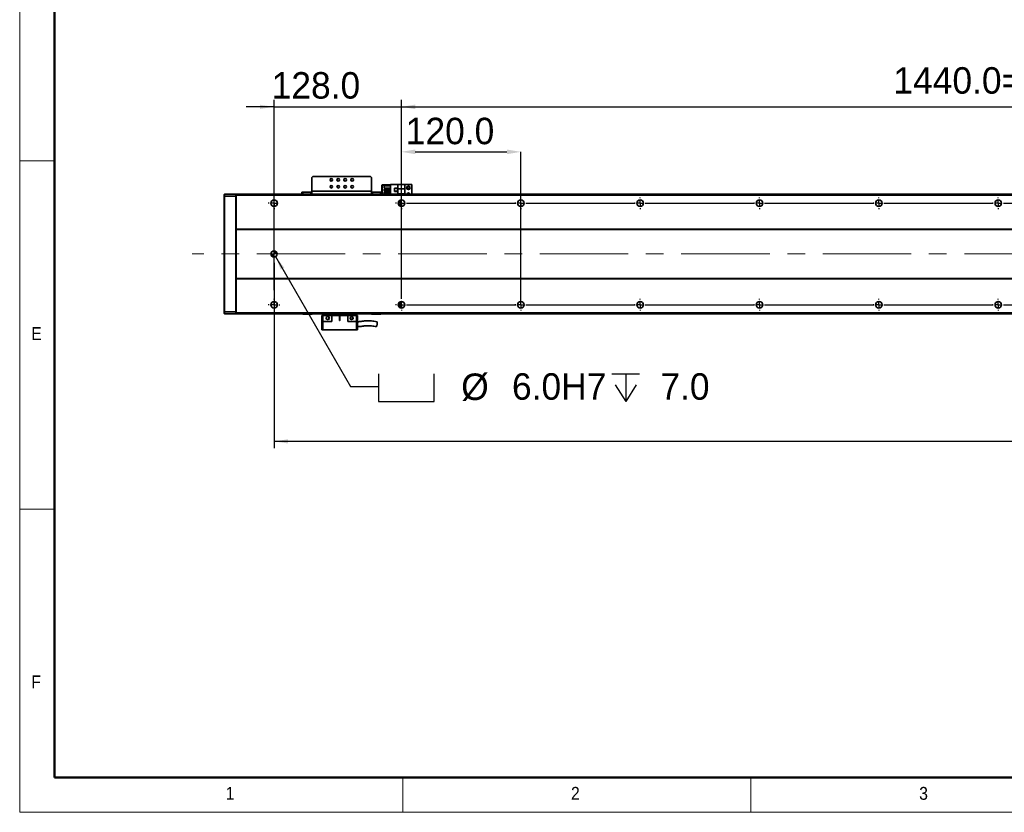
# Model space of a CAD drawing. Header units: millimetres. Extents: x 35 to 2905, y 35 to 2044.
# Tile 1 of 11: x 35 to 1025, y 35 to 831. Entities that reach past the tile are written whole.
import ezdxf

# ---------------------------------------------------------------- set-up
doc = ezdxf.new("R2010")
doc.units = ezdxf.units.MM
doc.header["$LTSCALE"] = 7
doc.header["$PDSIZE"] = -1
doc.linetypes.add('CENTERX2', pattern=[20.32, 12.7, -2.54, 2.54, -2.54])
doc.layers.add('黑色实线', color=7, linetype='Continuous')
doc.styles.add('SLDTEXTSTYLE1', font='Gothic.ttf', dxfattribs={"width": 0.913})
doc.styles.add('SLDTEXTSTYLE8', font='txt')
doc.dimstyles.new('SLDDIMSTYLE0', dxfattribs={"dimtxt": 26.6, "dimasz": 14, "dimexe": 0, "dimexo": 0.0625, "dimgap": 6.65, "dimtad": 2, "dimdec": 1, "dimrnd": 1e-09, "dimzin": 4, "dimdsep": 46, "dimtxsty": 'SLDTEXTSTYLE8', "dimsah": 1, "dimcen": 0.09, "dimadec": 0, "dimazin": 1, "dimtfac": 1, "dimtdec": 1, "dimtmove": 0, "dimatfit": 0, "dimfxl": 0, "dimfrac": 2, "dimtolj": 1, "dimtzin": 12, "dimarcsym": 0})
doc.dimstyles.new('SLDDIMSTYLE4', dxfattribs={"dimtxt": 26.6, "dimasz": 14, "dimexe": 0, "dimexo": 0.0625, "dimgap": 6.65, "dimtad": 0, "dimtih": 1, "dimtoh": 1, "dimdec": 1, "dimrnd": 1e-09, "dimzin": 4, "dimdsep": 46, "dimtxsty": 'SLDTEXTSTYLE8', "dimsah": 1, "dimcen": 0, "dimadec": 0, "dimazin": 1, "dimtfac": 1, "dimtdec": 1, "dimtofl": 0, "dimtmove": 0, "dimatfit": 3, "dimfxl": 0, "dimfrac": 2, "dimtolj": 1, "dimtzin": 12, "dimarcsym": 0})
doc.dimstyles.new('SLDDIMSTYLE5', dxfattribs={"dimtxt": 26.6, "dimasz": 14, "dimexe": 0, "dimexo": 0.0625, "dimgap": 6.65, "dimtad": 2, "dimdec": 1, "dimrnd": 1e-09, "dimzin": 4, "dimdsep": 46, "dimtxsty": 'SLDTEXTSTYLE8', "dimsah": 1, "dimcen": 0.09, "dimadec": 0, "dimazin": 1, "dimtfac": 1, "dimtdec": 1, "dimtofl": 0, "dimtmove": 0, "dimatfit": 3, "dimfxl": 0, "dimfrac": 2, "dimtolj": 1, "dimtzin": 12, "dimarcsym": 0})

# ---------------------------------------------------------------- blocks, each defined once
blk = doc.blocks.new('SW_SYMBOL_HOLE_SPOT')
at = {"layer": '黑色实线', "color": 0}
for p, q in [((0, 6125), (0, 525)), ((11200, 525), (11200, 6125)), ((0, 525), (11200, 525))]:
    blk.add_line(p, q, dxfattribs=at)
blk = doc.blocks.new('SW_SYMBOL_HOLE_DEPTH')
at = {"layer": '黑色实线', "color": 0}
for p, q in [((0, 6125), (5600, 6125)), ((2800, 6125), (2800, 525)), ((700, 3885), (2800, 525)), ((4900, 3885), (2800, 525))]:
    blk.add_line(p, q, dxfattribs=at)
blk = doc.blocks.new('_D_25')
at = {"layer": '黑色实线'}
for p, q in [((292.18, 593.4), (367.62, 462.74)), ((367.62, 462.74), (395.62, 462.74))]:
    blk.add_line(p, q, dxfattribs=at)
blk.add_solid([(292.18, 593.4), (297.37, 580.22), (301, 582.32)], dxfattribs=at)
at = {"layer": '黑色实线', "xscale": 0.004985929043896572, "yscale": 0.004985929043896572, "zscale": 0.004985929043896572}
for name, p in [('SW_SYMBOL_HOLE_SPOT', (395.62, 445.13)), ('SW_SYMBOL_HOLE_DEPTH', (630.18, 445.13))]:
    blk.add_blockref(name, p, dxfattribs=at)
at = {"layer": '黑色实线', "char_height": 26.6, "attachment_point": 1, "style": 'SLDTEXTSTYLE8'}
for s, insert in [('%%c', (478.84, 475.88)), (' 6.0H7 ', (519.94, 476.14)), (' 7.0', (669.12, 476.14))]:
    blk.add_mtext(s, dxfattribs=dict(at, insert=insert))
blk = doc.blocks.new('_D_26')
at = {"layer": 'Defpoints', "color": 0}
for p in [(1858.68, 743.8), (418.68, 550.84), (1858.68, 550.84)]:
    blk.add_point(p, dxfattribs=at)
at = {"layer": '黑色实线', "color": 0, "lineweight": -2}
for p, q in [((418.68, 550.9), (418.68, 743.8)), ((432.68, 743.8), (1844.68, 743.8)), ((1858.68, 550.9), (1858.68, 743.8))]:
    blk.add_line(p, q, dxfattribs=at)
at = {"layer": '黑色实线', "color": 0}
for points in [[(432.68, 746.13), (432.68, 741.46), (418.68, 743.8)], [(1844.68, 746.13), (1844.68, 741.46), (1858.68, 743.8)]]:
    blk.add_solid(points, dxfattribs=at)
at = {"layer": '黑色实线', "color": 0, "insert": (1142.31, 783.66), "char_height": 26.6, "attachment_point": 2, "style": 'SLDTEXTSTYLE8'}
blk.add_mtext('\\A1;1440.0=12×120.0（PITCH）', dxfattribs=at)
blk = doc.blocks.new('_D_27')
at = {"layer": '黑色实线'}
for p, q in [((290.68, 743.8), (262.68, 743.8)), ((290.68, 559.73), (290.68, 750.8)), ((290.68, 743.8), (418.68, 743.8)), ((418.68, 559.73), (418.68, 750.8)), ((418.68, 743.8), (446.68, 743.8))]:
    blk.add_line(p, q, dxfattribs=at)
for points in [[(290.68, 743.8), (276.68, 745.9), (276.68, 741.7)], [(418.68, 743.8), (432.68, 741.7), (432.68, 745.9)]]:
    blk.add_solid(points, dxfattribs=at)
at = {"layer": '黑色实线', "insert": (288.28, 778.7), "char_height": 26.6, "attachment_point": 1, "style": 'SLDTEXTSTYLE8'}
blk.add_mtext('128.0', dxfattribs=at)
blk = doc.blocks.new('_D_30')
at = {"layer": '黑色实线'}
for p, q in [((290.68, 587.11), (290.68, 400.7)), ((1986.68, 581.57), (1986.68, 400.7)), ((1986.68, 407.7), (290.68, 407.7))]:
    blk.add_line(p, q, dxfattribs=at)
for points in [[(290.68, 407.7), (304.68, 405.6), (304.68, 409.8)], [(1986.68, 407.7), (1972.68, 409.8), (1972.68, 405.6)]]:
    blk.add_solid(points, dxfattribs=at)
at = {"layer": '黑色实线', "insert": (1090.33, 442.6), "char_height": 26.6, "attachment_point": 1, "style": 'SLDTEXTSTYLE8'}
blk.add_mtext('1696.0', dxfattribs=at)
blk = doc.blocks.new('_D_33')
at = {"layer": 'Defpoints', "color": 0}
for p in [(538.68, 698.59), (418.68, 652.84), (538.68, 545)]:
    blk.add_point(p, dxfattribs=at)
at = {"layer": '黑色实线', "color": 0, "lineweight": -2}
for p, q in [((418.68, 652.9), (418.68, 698.59)), ((432.68, 698.59), (524.68, 698.59)), ((538.68, 545.06), (538.68, 698.59))]:
    blk.add_line(p, q, dxfattribs=at)
at = {"layer": '黑色实线', "color": 0}
for points in [[(432.68, 700.93), (432.68, 696.26), (418.68, 698.59)], [(524.68, 700.93), (524.68, 696.26), (538.68, 698.59)]]:
    blk.add_solid(points, dxfattribs=at)
at = {"layer": '黑色实线', "color": 0, "insert": (467.57, 732.86), "char_height": 26.6, "attachment_point": 2, "style": 'SLDTEXTSTYLE8'}
blk.add_mtext('\\A1;120.0', dxfattribs=at)
blk = doc.blocks.new('SW_CENTERMARKSYMBOL_0')
at = {"layer": '黑色实线', "color": 0}
for p, q in [((-5.08, 0), (-5.84, 0)), ((0, 0), (-2.54, 0)), ((0, 5.08), (0, 5.84)), ((0, 0), (0, 2.54)), ((0, 0), (0, -2.54)), ((0, 0), (2.54, 0)), ((5.08, 0), (5.84, 0)), ((0, -5.08), (0, -5.84))]:
    blk.add_line(p, q, dxfattribs=at)
blk = doc.blocks.new('SW_CENTERMARKSYMBOL_1')
at = {"layer": '黑色实线', "color": 0}
for p, q in [((-133.08, 102), (-133.84, 102)), ((-128, 102), (-130.54, 102)), ((-128, 107.08), (-128, 107.84)), ((-128, 102), (-128, 104.54)), ((-128, 102), (-128, 99.46)), ((-128, 102), (-125.46, 102)), ((0, 102), (-2.54, 102)), ((0, 107.08), (0, 107.84)), ((0, 102), (0, 104.54)), ((0, 102), (0, 99.46)), ((0, 102), (2.54, 102)), ((5.08, 102), (5.84, 102)), ((-128, 96.92), (-128, 96.16)), ((-5.08, 0), (-5.84, 0)), ((0, 0), (-2.54, 0)), ((0, 0), (0, 2.54)), ((0, 0), (0, -2.54)), ((0, 0), (2.54, 0)), ((5.08, 0), (114.92, 0)), ((114.92, 0), (114.16, 0)), ((120, 0), (117.46, 0)), ((120, 0), (117.46, 0)), ((120, 5.08), (120, 5.84)), ((120, 0), (120, 2.54)), ((120, 0), (120, 2.54)), ((120, 0), (120, -2.54)), ((120, 0), (122.54, 0)), ((120, 0), (120, -2.54)), ((120, 0), (122.54, 0)), ((125.08, 0), (125.84, 0)), ((125.08, 0), (234.92, 0)), ((234.92, 0), (234.16, 0)), ((240, 0), (237.46, 0)), ((240, 0), (237.46, 0)), ((240, 0), (237.46, 0)), ((240, 5.08), (240, 5.84)), ((240, 0), (240, 2.54)), ((240, 0), (240, 2.54)), ((240, 0), (240, 2.54)), ((240, 0), (240, -2.54)), ((240, 0), (242.54, 0)), ((240, 0), (240, -2.54)), ((240, 0), (242.54, 0)), ((240, 0), (240, -2.54)), ((240, 0), (242.54, 0)), ((245.08, 0), (245.84, 0)), ((245.08, 0), (354.92, 0)), ((354.92, 0), (354.16, 0)), ((360, 0), (357.46, 0)), ((360, 0), (357.46, 0)), ((360, 0), (357.46, 0)), ((360, 0), (357.46, 0)), ((360, 5.08), (360, 5.84)), ((360, 0), (360, 2.54)), ((360, 0), (360, 2.54)), ((360, 0), (360, 2.54)), ((360, 0), (360, 2.54)), ((360, 0), (360, -2.54)), ((360, 0), (362.54, 0)), ((360, 0), (360, -2.54)), ((360, 0), (362.54, 0)), ((360, 0), (360, -2.54)), ((360, 0), (362.54, 0)), ((360, 0), (360, -2.54)), ((360, 0), (362.54, 0)), ((365.08, 0), (365.84, 0)), ((365.08, 0), (474.92, 0)), ((474.92, 0), (474.16, 0)), ((480, 0), (477.46, 0)), ((480, 0), (477.46, 0)), ((480, 0), (477.46, 0)), ((480, 0), (477.46, 0)), ((480, 0), (477.46, 0)), ((480, 5.08), (480, 5.84)), ((480, 0), (480, 2.54)), ((480, 0), (480, 2.54)), ((480, 0), (480, 2.54)), ((480, 0), (480, 2.54)), ((480, 0), (480, 2.54)), ((480, 0), (480, -2.54)), ((480, 0), (482.54, 0)), ((480, 0), (480, -2.54)), ((480, 0), (482.54, 0)), ((480, 0), (480, -2.54)), ((480, 0), (482.54, 0)), ((480, 0), (480, -2.54)), ((480, 0), (482.54, 0)), ((480, 0), (480, -2.54)), ((480, 0), (482.54, 0)), ((485.08, 0), (485.84, 0)), ((485.08, 0), (594.92, 0)), ((594.92, 0), (594.16, 0)), ((600, 0), (597.46, 0)), ((600, 0), (597.46, 0)), ((600, 0), (597.46, 0)), ((600, 0), (597.46, 0)), ((600, 0), (597.46, 0)), ((600, 0), (597.46, 0)), ((600, 5.08), (600, 5.84)), ((600, 0), (600, 2.54)), ((600, 0), (600, 2.54)), ((600, 0), (600, 2.54)), ((600, 0), (600, 2.54)), ((600, 0), (600, 2.54)), ((600, 0), (600, 2.54)), ((600, 0), (600, -2.54)), ((600, 0), (602.54, 0)), ((600, 0), (600, -2.54)), ((600, 0), (602.54, 0)), ((600, 0), (600, -2.54)), ((600, 0), (602.54, 0)), ((600, 0), (600, -2.54)), ((600, 0), (602.54, 0)), ((600, 0), (600, -2.54)), ((600, 0), (602.54, 0)), ((600, 0), (600, -2.54)), ((600, 0), (602.54, 0)), ((605.08, 0), (605.84, 0)), ((605.08, 0), (714.92, 0)), ((0, -5.08), (0, -5.84)), ((120, -5.08), (120, -5.84)), ((240, -5.08), (240, -5.84)), ((360, -5.08), (360, -5.84)), ((480, -5.08), (480, -5.84)), ((600, -5.08), (600, -5.84))]:
    blk.add_line(p, q, dxfattribs=at)
blk = doc.blocks.new('SW_CENTERMARKSYMBOL_2')
at = {"layer": '黑色实线', "color": 0}
for p, q in [((-125.08, 0), (-125.84, 0)), ((-120, 0), (-122.54, 0)), ((-120, 5.08), (-120, 5.84)), ((-120, 0), (-120, 2.54)), ((-120, 0), (-120, -2.54)), ((-120, 0), (-117.46, 0)), ((-114.92, 0), (-5.08, 0)), ((-5.08, 0), (-5.84, 0)), ((0, 0), (-2.54, 0)), ((0, 0), (-2.54, 0)), ((0, 5.08), (0, 5.84)), ((0, 0), (0, 2.54)), ((0, 0), (0, 2.54)), ((0, 0), (0, -2.54)), ((0, 0), (2.54, 0)), ((0, 0), (0, -2.54)), ((0, 0), (2.54, 0)), ((5.08, 0), (5.84, 0)), ((5.08, 0), (114.92, 0)), ((114.92, 0), (114.16, 0)), ((120, 0), (117.46, 0)), ((120, 0), (117.46, 0)), ((120, 0), (117.46, 0)), ((120, 5.08), (120, 5.84)), ((120, 0), (120, 2.54)), ((120, 0), (120, 2.54)), ((120, 0), (120, 2.54)), ((120, 0), (120, -2.54)), ((120, 0), (122.54, 0)), ((120, 0), (120, -2.54)), ((120, 0), (122.54, 0)), ((120, 0), (120, -2.54)), ((120, 0), (122.54, 0)), ((125.08, 0), (125.84, 0)), ((125.08, 0), (234.92, 0)), ((234.92, 0), (234.16, 0)), ((240, 0), (237.46, 0)), ((240, 0), (237.46, 0)), ((240, 0), (237.46, 0)), ((240, 0), (237.46, 0)), ((240, 5.08), (240, 5.84)), ((240, 0), (240, 2.54)), ((240, 0), (240, 2.54)), ((240, 0), (240, 2.54)), ((240, 0), (240, 2.54)), ((240, 0), (240, -2.54)), ((240, 0), (242.54, 0)), ((240, 0), (240, -2.54)), ((240, 0), (242.54, 0)), ((240, 0), (240, -2.54)), ((240, 0), (242.54, 0)), ((240, 0), (240, -2.54)), ((240, 0), (242.54, 0)), ((245.08, 0), (245.84, 0)), ((245.08, 0), (354.92, 0)), ((354.92, 0), (354.16, 0)), ((360, 0), (357.46, 0)), ((360, 0), (357.46, 0)), ((360, 0), (357.46, 0)), ((360, 0), (357.46, 0)), ((360, 0), (357.46, 0)), ((360, 5.08), (360, 5.84)), ((360, 0), (360, 2.54)), ((360, 0), (360, 2.54)), ((360, 0), (360, 2.54)), ((360, 0), (360, 2.54)), ((360, 0), (360, 2.54)), ((360, 0), (360, -2.54)), ((360, 0), (362.54, 0)), ((360, 0), (360, -2.54)), ((360, 0), (362.54, 0)), ((360, 0), (360, -2.54)), ((360, 0), (362.54, 0)), ((360, 0), (360, -2.54)), ((360, 0), (362.54, 0)), ((360, 0), (360, -2.54)), ((360, 0), (362.54, 0)), ((365.08, 0), (365.84, 0)), ((365.08, 0), (474.92, 0)), ((474.92, 0), (474.16, 0)), ((480, 0), (477.46, 0)), ((480, 0), (477.46, 0)), ((480, 0), (477.46, 0)), ((480, 0), (477.46, 0)), ((480, 0), (477.46, 0)), ((480, 0), (477.46, 0)), ((480, 5.08), (480, 5.84)), ((480, 0), (480, 2.54)), ((480, 0), (480, 2.54)), ((480, 0), (480, 2.54)), ((480, 0), (480, 2.54)), ((480, 0), (480, 2.54)), ((480, 0), (480, 2.54)), ((480, 0), (480, -2.54)), ((480, 0), (482.54, 0)), ((480, 0), (480, -2.54)), ((480, 0), (482.54, 0)), ((480, 0), (480, -2.54)), ((480, 0), (482.54, 0)), ((480, 0), (480, -2.54)), ((480, 0), (482.54, 0)), ((480, 0), (480, -2.54)), ((480, 0), (482.54, 0)), ((480, 0), (480, -2.54)), ((480, 0), (482.54, 0)), ((485.08, 0), (485.84, 0)), ((485.08, 0), (594.92, 0)), ((-120, -5.08), (-120, -5.84)), ((0, -5.08), (0, -5.84)), ((120, -5.08), (120, -5.84)), ((240, -5.08), (240, -5.84)), ((360, -5.08), (360, -5.84)), ((480, -5.08), (480, -5.84))]:
    blk.add_line(p, q, dxfattribs=at)
blk = doc.blocks.new('SW_DOWELSYMBOL_4')
at = {"linetype": 'Continuous', "lineweight": 18}
h = blk.add_hatch(color=0, dxfattribs=at)
edge = h.paths.add_edge_path(flags=0)
edge.add_arc((0, 0), 3, 180, 270)
edge.add_line((0, -3), (0, 0))
edge.add_line((0, 0), (-3, 0))
h = blk.add_hatch(color=0, dxfattribs=at)
edge = h.paths.add_edge_path(flags=0)
edge.add_arc((0, 0), 3, 0, 90)
edge.add_line((0, 3), (0, 0))
edge.add_line((0, 0), (3, 0))
at = {"layer": '黑色实线', "color": 0}
blk.add_circle((0, 0), 3, dxfattribs=at)

msp = doc.modelspace()

# ---------------------------------------------------------------- linework, layer by layer
at = {"color": 7, "linetype": 'Continuous', "lineweight": 18}
for p, q in [((35, 2044), (35, 35)), ((70, 2009), (70, 70)), ((35, 689.5), (70, 689.5)), ((70, 339.5), (35, 339.5)), ((70, 70), (2870, 70)), ((420, 35), (420, 70)), ((770, 70), (770, 35)), ((861, 70), (2870, 70)), ((35, 35), (2905, 35))]:
    msp.add_line(p, q, dxfattribs=at)
at = {"color": 7, "linetype": 'Continuous', "lineweight": 50}
for p, q in [((70, 2009), (70, 70)), ((70, 70), (2870, 70))]:
    msp.add_line(p, q, dxfattribs=at)
at = {"color": 7, "linetype": 'Continuous', "lineweight": 35}
for p, q in [((329.6843367, 673.7965202), (328.6843496, 672.7965182)), ((387.684335, 673.7965202), (329.6843367, 673.7965202)), ((388.684352, 672.7965182), (387.684335, 673.7965202)), ((328.6843496, 672.7965182), (328.6843496, 658.9965156)), ((388.684352, 658.9965156), (388.684352, 672.7965182)), ((399.484356, 665.5016547), (399.184336, 665.2016571)), ((399.484356, 665.2016571), (399.184336, 665.2016571)), ((399.184336, 655.9965169), (399.184336, 665.2016571)), ((399.6086019, 665.5016547), (399.484356, 665.2016571)), ((399.484356, 665.5016547), (399.6086019, 665.5016547)), ((403.884341, 665.2016571), (399.484356, 665.2016571)), ((399.484356, 665.2016571), (399.484356, 655.9965169)), ((399.6086019, 665.5016547), (403.884341, 665.5016547)), ((401.4843302, 662.0616546), (401.4843302, 664.5616522)), ((401.4843302, 664.5616522), (407.6843458, 664.5616522)), ((403.884341, 664.5616522), (403.884341, 665.5016547)), ((403.884341, 665.5016547), (407.6843458, 665.5016547)), ((407.6843458, 655.9965169), (407.6843458, 665.8016524)), ((407.6843458, 665.8016524), (415.2343469, 665.8016524)), ((422.1843379, 665.8016524), (415.2343469, 665.8016524)), ((415.2343469, 665.8016524), (415.2343469, 661.5016541)), ((422.1843379, 661.5016541), (422.1843379, 665.8016524)), ((429.1843372, 665.8016524), (422.1843379, 665.8016524)), ((429.1843372, 665.8016524), (429.1843372, 655.9965169)), ((240.6843501, 655.6965193), (240.9843402, 655.9965169)), ((240.6843501, 653.8722521), (240.6843501, 655.6965193)), ((240.6843501, 653.8722521), (240.9843402, 653.9965166)), ((240.6843501, 538.1207807), (240.6843501, 653.8722521)), ((240.9843402, 655.9965169), (240.9843402, 653.9965166)), ((240.9843402, 655.9965169), (252.3843395, 655.9965169)), ((240.9843402, 653.9965166), (240.9843402, 537.9965162)), ((252.3843395, 653.9965166), (240.9843402, 653.9965166)), ((252.3843395, 653.9965166), (252.3843395, 655.9965169)), ((252.6843446, 655.6965193), (252.3843395, 655.9965169)), ((252.3843395, 537.9965162), (252.3843395, 653.9965166)), ((252.6843446, 653.8722521), (252.3843395, 653.9965166)), ((2024.684419, 655.9965169), (252.6843446, 655.9965169)), ((252.6843446, 654.9965186), (252.6843446, 655.9965169)), ((2024.684419, 654.9965186), (252.6843446, 654.9965186)), ((252.6843446, 620.9965168), (252.6843446, 654.9965186)), ((318.6843591, 655.9965169), (318.6843591, 657.9965135)), ((318.6843591, 657.9965135), (319.6843462, 657.9965135)), ((319.6843462, 657.9965135), (319.6843462, 655.9965169)), ((319.6843462, 657.9965135), (327.6843327, 657.9965135)), ((327.6843327, 657.9965135), (327.6843327, 655.9965169)), ((328.6843496, 657.9965135), (327.6843327, 657.9965135)), ((388.684352, 658.9965156), (328.6843496, 658.9965156)), ((328.6843496, 655.9965169), (328.6843496, 658.9965156)), ((388.684352, 658.9965156), (388.684352, 655.9965169)), ((389.6843391, 657.9965135), (388.684352, 657.9965135)), ((389.6843391, 657.9965135), (389.6843391, 655.9965169)), ((389.6843391, 657.9965135), (397.6843553, 657.9965135)), ((397.6843553, 655.9965169), (397.6843553, 657.9965135)), ((397.6843553, 657.9965135), (398.6843424, 657.9965135)), ((398.6843424, 657.9965135), (398.6843424, 655.9965169)), ((401.4843302, 662.0616546), (407.6843458, 662.0616546)), ((401.4843302, 659.5216548), (401.4843302, 661.0216579)), ((401.4843302, 661.0216579), (407.6843458, 661.0216579)), ((401.4843302, 659.5216548), (407.6843458, 659.5216548)), ((401.4843302, 656.9816551), (401.4843302, 658.4816581)), ((401.4843302, 658.4816581), (407.6843458, 658.4816581)), ((401.4843302, 656.9816551), (407.6843458, 656.9816551)), ((403.884341, 661.0216579), (403.884341, 662.0616546)), ((403.884341, 658.4816581), (403.884341, 659.5216548)), ((403.884341, 655.9965169), (403.884341, 656.9816551)), ((414.9843352, 662.1016568), (411.7843407, 662.1016568)), ((411.7843407, 662.1016568), (411.7843407, 658.9016548)), ((411.7843407, 658.9016548), (414.9843352, 658.9016548)), ((411.8843573, 662.0016551), (411.8843573, 659.0016565)), ((414.8843484, 662.0016551), (411.8843573, 662.0016551)), ((411.8843573, 659.0016565), (414.8843484, 659.0016565)), ((414.8843484, 659.0016565), (414.8843484, 662.0016551)), ((414.9843352, 658.9016548), (414.9843352, 662.1016568)), ((422.1843379, 661.5016541), (415.2343469, 661.5016541)), ((415.2343469, 656.5016514), (415.2343469, 661.5016541)), ((415.2343469, 656.5016514), (422.1843379, 656.5016514)), ((415.2343469, 656.5016514), (415.2343469, 655.9965169)), ((422.1843379, 661.5016541), (422.1843379, 656.5016514)), ((422.1843379, 655.9965169), (422.1843379, 656.5016514)), ((293.6843532, 648.371291), (293.6843532, 645.6217437)), ((417.5343411, 650.0896557), (417.5343411, 643.903379)), ((418.5343581, 650.2931049), (418.5343581, 643.699926)), ((2024.684419, 620.9965168), (252.6843446, 620.9965168)), ((252.6843446, 620.9965168), (252.6843446, 620.4965176)), ((2024.684419, 620.4965176), (252.6843446, 620.4965176)), ((252.6843446, 571.4965171), (252.6843446, 620.4965176)), ((2024.684419, 571.4965171), (252.6843446, 571.4965171)), ((252.6843446, 570.9965161), (252.6843446, 571.4965171)), ((2024.684419, 570.9965161), (252.6843446, 570.9965161)), ((252.6843446, 536.9965179), (252.6843446, 570.9965161)), ((293.6843532, 546.3712892), (293.6843532, 543.6217456)), ((417.5343411, 548.0896539), (417.5343411, 541.9033809)), ((418.5343581, 548.2931069), (418.5343581, 541.7016564)), ((240.6843501, 536.2965173), (240.6843501, 538.1207807)), ((240.6843501, 538.1207807), (240.9843402, 537.9965162)), ((240.6843501, 536.2965173), (240.9843402, 535.9965159)), ((240.9843402, 537.9965162), (240.9843402, 535.9965159)), ((240.9843402, 537.9965162), (252.3843395, 537.9965162)), ((252.3843395, 535.9965159), (240.9843402, 535.9965159)), ((252.6843446, 538.1207807), (252.3843395, 537.9965162)), ((252.3843395, 535.9965159), (252.3843395, 537.9965162)), ((252.6843446, 536.2965173), (252.3843395, 535.9965159)), ((2024.684419, 536.9965179), (252.6843446, 536.9965179)), ((252.6843446, 536.9965179), (252.6843446, 535.9965159)), ((2024.684419, 535.9965159), (252.6843446, 535.9965159)), ((319.1843527, 535.8016534), (319.1843527, 535.9965159)), ((319.4843429, 535.5016558), (319.1843527, 535.8016534)), ((319.1843527, 535.8016534), (320.1843398, 535.8016534)), ((320.3086155, 535.5016558), (319.4843429, 535.5016558)), ((320.1843398, 535.9965159), (320.1843398, 535.8016534)), ((320.3086155, 535.5016558), (320.1843398, 535.8016534)), ((320.1843398, 535.8016534), (328.184356, 535.8016534)), ((328.0600803, 535.5016558), (320.3086155, 535.5016558)), ((328.0600803, 535.5016558), (328.184356, 535.8016534)), ((328.884353, 535.5016558), (328.0600803, 535.5016558)), ((328.184356, 535.8016534), (328.184356, 535.9965159)), ((328.184356, 535.8016534), (329.1843431, 535.8016534)), ((329.1843431, 535.8016534), (328.884353, 535.5016558)), ((329.1843431, 535.9965159), (329.1843431, 535.8016534)), ((339.684357, 534.1016544), (339.684357, 535.9965159)), ((373.6843365, 534.1016544), (373.6843365, 535.9965159)), ((388.1843584, 535.8016534), (388.1843584, 535.9965159)), ((388.4843486, 535.5016558), (388.1843584, 535.8016534)), ((388.1843584, 535.8016534), (389.1843455, 535.8016534)), ((389.3086212, 535.5016558), (388.4843486, 535.5016558)), ((389.1843455, 535.9965159), (389.1843455, 535.8016534)), ((389.1843455, 535.8016534), (397.1843319, 535.8016534)), ((389.3086212, 535.5016558), (389.1843455, 535.8016534)), ((397.0600861, 535.5016558), (389.3086212, 535.5016558)), ((397.0600861, 535.5016558), (397.1843319, 535.8016534)), ((397.8843587, 535.5016558), (397.0600861, 535.5016558)), ((397.1843319, 535.8016534), (397.1843319, 535.9965159)), ((397.1843319, 535.8016534), (398.1843489, 535.8016534)), ((398.1843489, 535.8016534), (397.8843587, 535.5016558)), ((398.1843489, 535.9965159), (398.1843489, 535.8016534)), ((418.5002642, 541.7016564), (418.5343581, 541.7016564)), ((418.5343581, 541.6999279), (418.5343581, 541.7016564)), ((338.68434, 534.1016544), (338.68434, 519.7016528)), ((339.8843306, 534.1016544), (338.68434, 534.1016544)), ((339.8843306, 528.1016535), (339.684357, 528.1016535)), ((339.684357, 519.7016528), (339.684357, 528.1016535)), ((339.8843306, 534.1016544), (339.8843306, 528.1016535)), ((348.6843305, 534.1016544), (339.8843306, 534.1016544)), ((339.8843306, 528.1016535), (348.6843305, 528.1016535)), ((348.6843305, 534.1016544), (356.434335, 534.1016544)), ((348.6843305, 534.1016544), (348.6843305, 528.1016535)), ((356.9343584, 534.1016544), (356.434335, 534.1016544)), ((356.434335, 534.1016544), (356.434335, 529.3516523)), ((356.9343584, 534.1016544), (364.6843331, 534.1016544)), ((356.9343584, 529.3516523), (356.9343584, 534.1016544)), ((364.6843331, 528.1016535), (364.6843331, 534.1016544)), ((373.4843331, 534.1016544), (364.6843331, 534.1016544)), ((364.6843331, 528.1016535), (373.4843331, 528.1016535)), ((368.0624562, 532.5533716), (368.2616549, 532.6694666)), ((368.0624562, 532.5533716), (368.2298856, 532.650937)), ((368.0624562, 532.5533716), (368.2298856, 532.650937)), ((369.6936267, 532.1528694), (369.8248761, 531.7488691)), ((373.4843331, 528.1016535), (373.4843331, 534.1016544)), ((374.6843534, 534.1016544), (373.4843331, 534.1016544)), ((373.6843365, 528.1016535), (373.4843331, 528.1016535)), ((373.6843365, 528.1016535), (373.6843365, 519.7016528)), ((374.6843534, 519.7016528), (374.6843534, 534.1016544)), ((339.684357, 519.7016528), (338.68434, 519.7016528)), ((373.6843365, 519.7016528), (339.684357, 519.7016528)), ((374.6843534, 519.7016528), (373.6843365, 519.7016528))]:
    msp.add_line(p, q, dxfattribs=at)
at = {"color": 8, "linetype": 'Continuous', "lineweight": 35}
for p, q in [((355.9274571, 664.5016527), (354.4412451, 664.5016527)), ((362.9274564, 664.5016527), (361.4412444, 664.5016527))]:
    msp.add_line(p, q, dxfattribs=at)
at = {"color": 7, "linetype": 'Continuous', "lineweight": 35}
for centre, radius in [((348.1843446, 670.4965169), 1.25), ((348.1843446, 663.4965169), 1.25), ((355.1843446, 670.4965169), 1.25), ((355.1843446, 663.4965169), 1.25), ((362.1843446, 670.4965169), 1.25), ((362.1843446, 663.4965169), 1.25), ((369.1843446, 670.4965169), 1.25), ((369.1843446, 663.4965169), 1.25), ((425.6843446, 662.501655), 1.75), ((425.6843446, 662.501655), 1.25), ((290.6843446, 646.9965169), 3.3), ((418.6843446, 646.9965169), 3.3), ((538.6843446, 646.9965169), 3.3), ((658.6843446, 646.9965169), 3.3), ((778.6843446, 646.9965169), 3.3), ((898.6843446, 646.9965169), 3.3), ((1018.6843446, 646.9965169), 3.3), ((290.6843446, 595.9965169), 3), ((290.6843446, 544.9965169), 3.3), ((418.6843446, 544.9965169), 3.3), ((538.6843446, 544.9965169), 3.3), ((658.6843446, 544.9965169), 3.3), ((778.6843446, 544.9965169), 3.3), ((898.6843446, 544.9965169), 3.3), ((1018.6843446, 544.9965169), 3.3), ((344.6843446, 531.601655), 1.6), ((368.6843446, 531.601655), 1.6)]:
    msp.add_circle(centre, radius, dxfattribs=at)
for centre, radius, start, end in [((425.6843446, 655.501655), 1.75, 16.4260898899, 163.5739101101), ((425.6843446, 655.501655), 1.25, 23.3214650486, 156.6785349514), ((418.1343446, 643.001655), 1.9, 28.0427214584, 77.8203842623), ((418.1343446, 549.001655), 1.9, 282.2950776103, 331.6628886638), ((356.6843446, 529.351655), 0.25, 180, 0)]:
    msp.add_arc(centre, radius, start, end, dxfattribs=at)
for points, knots in [([(345.8248871, 531.7488691), (345.8441449, 531.6203075), (345.8828478, 531.3619351), (345.776044, 530.9717144), (345.5538675, 530.625916), (345.2179796, 530.3594443), (344.8000615, 530.2088389), (344.3424419, 530.2015525), (343.9074761, 530.3325065), (343.6761898, 530.5147118), (343.5675102, 530.6003286)], [0, 0, 0, 0, 0.1147382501, 0.23059126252, 0.35093007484, 0.4758292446, 0.60545612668, 0.73940388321, 0.87754795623, 1, 1, 1, 1]), ([(344.6659642, 532.9011275), (344.8078507, 532.8740948), (345.0909888, 532.8201504), (345.4445195, 532.5674364), (345.6238992, 532.3184749), (345.6853444, 532.1725632), (345.6936377, 532.1528694)], [0, 0, 0, 0, 0.3223276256, 0.6432129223, 0.9518441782, 1, 1, 1, 1]), ([(368.6843412, 532.7516539), (368.5683733, 532.7414466), (368.3364335, 532.7210316), (368.0201232, 532.5607424), (367.7641539, 532.3208226), (367.5917461, 532.0135769), (367.5186635, 531.6694346), (367.5513772, 531.3189978), (367.6870845, 530.9942882), (367.9133326, 530.7247172), (368.2096412, 530.5348363), (368.5490478, 530.4418378), (368.9007868, 530.454213), (369.2327242, 530.5708038), (369.5153888, 530.7810938), (369.7205594, 531.0656763), (369.8390639, 531.3998972), (369.8296054, 531.6325458), (369.8248761, 531.7488691)], [0, 0, 0, 0, 0.0624977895, 0.1249976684, 0.1874971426, 0.2499982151, 0.3124966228, 0.3749963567, 0.4374973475, 0.4999967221, 0.5624980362, 0.6249943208, 0.6874953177, 0.7499948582, 0.81249679, 0.8749971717, 0.9374991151, 1, 1, 1, 1]), ([(369.8248761, 531.7488691), (369.8441502, 531.6203065), (369.8828858, 531.3619307), (369.776016, 530.9717288), (369.5538942, 530.6259064), (369.2179949, 530.3594459), (368.8000816, 530.2088387), (368.3424595, 530.2015513), (367.9074904, 530.332514), (367.6761892, 530.5147123), (367.5674992, 530.6003286)], [0, 0, 0, 0, 0.11473834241, 0.23059291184, 0.35092628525, 0.475824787, 0.60545097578, 0.7393980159, 0.87754135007, 1, 1, 1, 1]), ([(368.665983, 532.9011275), (368.807857, 532.8740907), (369.0909876, 532.8201348), (369.444541, 532.5674578), (369.6238896, 532.3184689), (369.6853333, 532.1725631), (369.6936267, 532.1528694)], [0, 0, 0, 0, 0.3223111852, 0.6432200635, 0.9518434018, 1, 1, 1, 1]), ([(393.9968842, 527.893894), (393.0268239, 528.0487751), (391.2159963, 528.3378942), (388.7472193, 528.7215721), (386.6885589, 528.8903096), (384.8346739, 528.9292146), (382.8020095, 528.8484996), (380.9706654, 528.6416709), (379.4599918, 528.424254), (378.4502528, 528.2731862), (377.4076943, 528.1216742), (376.3448812, 528.0028372), (375.4270408, 527.9253758), (374.8777592, 527.9587277), (374.6843534, 527.9704711)], [0, 0, 0, 0, 0.1557740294, 0.2907859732, 0.3967697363, 0.4749902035, 0.5735898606, 0.7047464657, 0.7546895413, 0.8070874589, 0.8612087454, 0.9159540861, 0.9704068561, 1, 1, 1, 1]), ([(393.4317427, 522.9948914), (393.4662695, 522.9809241), (393.5643211, 522.9412589), (393.7569655, 523.2080906), (393.9715014, 523.7066183), (394.1591252, 524.4032746), (394.2993501, 525.2097288), (394.3768808, 526.0489162), (394.3809974, 526.8289128), (394.3075711, 527.4450057), (394.1756512, 527.8332662), (394.0526779, 527.8636609), (393.9966755, 527.8775027)], [0, 0, 0, 0, 0.0574060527, 0.163025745, 0.2664660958, 0.3699770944, 0.4747885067, 0.5815843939, 0.6902312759, 0.799775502, 0.9088172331, 1, 1, 1, 1]), ([(374.6843534, 522.9852727), (374.919512, 522.9768567), (375.6373306, 522.9511671), (376.7826604, 523.039338), (378.4641128, 523.2324886), (380.1633516, 523.501104), (381.8401334, 523.73106), (383.2882622, 523.8763663), (384.9749194, 523.9619404), (386.8852371, 523.899049), (388.9231299, 523.6748303), (391.0327149, 523.3175005), (392.57977, 523.0800877), (393.4261399, 522.9502028)], [0, 0, 0, 0, 0.0368682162, 0.1125397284, 0.1785183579, 0.3028051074, 0.3842704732, 0.4445276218, 0.5302864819, 0.6473384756, 0.7447459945, 0.8603544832, 1, 1, 1, 1])]:
    msp.add_open_spline(points, degree=3, knots=knots, dxfattribs=at)
at = {"layer": '黑色实线', "linetype": 'CENTERX2', "lineweight": 18}
msp.add_line((2069.1343446, 595.9965169), (208.2343446, 595.9965169), dxfattribs=at)

# ---------------------------------------------------------------- block references
at = {"layer": '黑色实线'}
for name, p in [('SW_CENTERMARKSYMBOL_1', (418.6843446, 544.9965169)), ('SW_CENTERMARKSYMBOL_2', (538.6843446, 646.9965169)), ('SW_DOWELSYMBOL_4', (290.6843446, 595.9965169)), ('SW_CENTERMARKSYMBOL_0', (290.6843446, 544.9965169))]:
    msp.add_blockref(name, p, dxfattribs=at)

# ---------------------------------------------------------------- texts
at = {"color": 7, "linetype": 'Continuous', "lineweight": 0, "char_height": 12.9645833, "attachment_point": 1, "style": 'SLDTEXTSTYLE1'}
for s, insert in [('E', (46.6666667, 522.5241462)), ('F', (46.6666667, 172.5241462)), ('1', (242.0833333, 60.5241742)), ('2', (589.1666667, 60.5241742)), ('3', (939.1666667, 60.5241742))]:
    msp.add_mtext(s, dxfattribs=dict(at, insert=insert))

# ---------------------------------------------------------------- dimensions: what is measured, and where the dimension line sits
at = {"layer": '黑色实线'}
dim = msp.add_linear_dim(base=(1858.6843446, 743.7965669), p1=(418.6843446, 550.8365169), p2=(1858.6843446, 550.8365169), text='<>=12×120.0（PITCH）', dimstyle='SLDDIMSTYLE5', dxfattribs=at)
dim.commit()
dim.dimension.update_dxf_attribs({"geometry": '_D_26', "text_midpoint": (1142.3063493, 743.7965669), "dimtype": 160})
for base, p1, p2, dimstyle, picture, middle in [((418.6843446, 743.7965669), (290.6843446, 550.8365169), (418.6843446, 550.8365169), 'SLDDIMSTYLE0', '_D_27', (330.6522672, 743.7965669)), ((538.6843446, 698.5922533), (418.6843446, 652.8365169), (538.6843446, 544.9965169), 'SLDDIMSTYLE0', '_D_33', (467.5704989, 698.5922533)), ((290.6843446, 407.7015519), (1986.6843446, 590.4565169), (290.6843446, 595.9965169), 'SLDDIMSTYLE5', '_D_30', (1142.3063493, 407.7015519))]:
    dim = msp.add_linear_dim(base=base, p1=p1, p2=p2, dimstyle=dimstyle, dxfattribs=at)
    dim.commit()
    dim.dimension.update_dxf_attribs({"geometry": picture, "text_midpoint": middle, "dimtype": 160})
dim = msp.add_diameter_dim_2p(p1=(289.1843446, 598.5945932), p2=(292.1843446, 593.3984407), text='{\\fGDT;v} <>H7 {\\fGDT;x} 7.0\\P', dimstyle='SLDDIMSTYLE4', dxfattribs=at)
dim.commit()
dim.dimension.update_dxf_attribs({"geometry": '_D_25', "text_midpoint": (560.3727334, 462.743417), "dimtype": 163})

doc.saveas('drawing.dxf')
